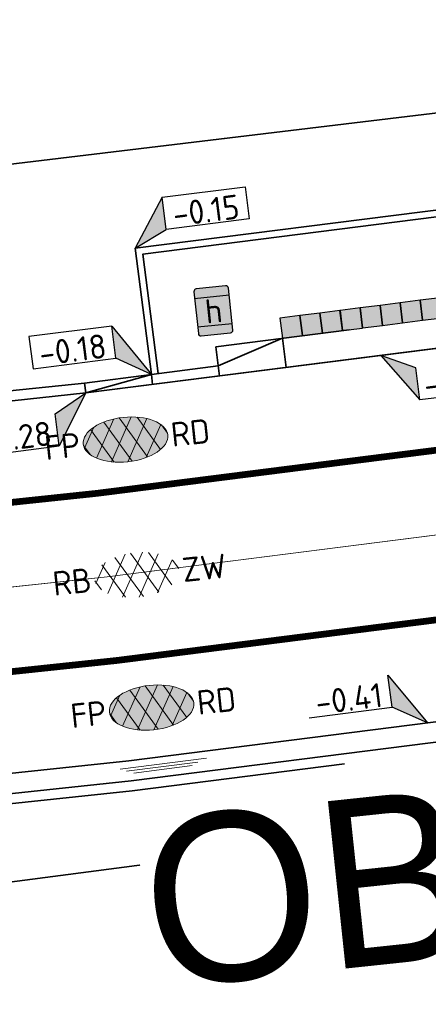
# Model space of a CAD drawing. Header units: metres. Extents: x 0 to 269924, y 0 to 933292.
# Tile 150 of 247: x 134459 to 134465, y 466557 to 466572. Entities that reach past the tile are written whole.
import ezdxf
from ezdxf import colors
from ezdxf.entities.mleader import LeaderData, LeaderLine
from ezdxf.enums import TextEntityAlignment as Align
from ezdxf.math import Vec2, Vec3

# ---------------------------------------------------------------- set-up
doc = ezdxf.new("R2018")
doc.units = ezdxf.units.M
for name, pattern in [('VH-BUSHALTEBAND', [4, 2, -2]), ('VH-OPSLUITBAND_100X200', [16, 8, -2, 4, -2]), ('VH-OPSLUITBAND_150X250', [24, 16, -2, 4, -2]), ('VH-TROTTOIRBAND_130-150', [15, 5, -2, 2, -2, 2, -2]), ('VW-1-1_STREEP', [2, 1, -1]), ('XX-PROJECTGRENS', [18, 12, -3, 0, -3])]:
    doc.linetypes.add(name, pattern=pattern)
for name, color, linetype, lineweight in [('N-WE-KG-GRENS_PROJECT-G', 7, 'XX-PROJECTGRENS', 35), ('N-WE-VH-GOOT-S', 170, 'Continuous', 18), ('N-WE-VH-GOOT_STRAATBAKSTEEN-G', 170, 'Continuous', 35), ('N-WE-VH-KANTOPSLUITING-T18', 10, 'Continuous', 18), ('N-WE-VH-KANTOPSLUITING_BUSHALTEBAND-G', 30, 'VH-BUSHALTEBAND', 35), ('N-WE-VH-KANTOPSLUITING_OPSLUITBAND_100X200-G', 150, 'VH-OPSLUITBAND_100X200', 35), ('N-WE-VH-KANTOPSLUITING_OPSLUITBAND_150X250-G', 150, 'VH-OPSLUITBAND_150X250', 35), ('N-WE-VH-KANTOPSLUITING_TROTTOIRBAND_130 150-G', 210, 'VH-TROTTOIRBAND_130-150', 35), ('N-WE-VH-KANTOPSLUITING_VOORKANTBAND-G', 50, 'Continuous', 35), ('N-WE-VH-VERHARDING-T18', 10, 'Continuous', 18), ('N-WE-VH-VERHARDING_ASFALT-S', 7, 'Continuous', 18), ('N-WE-VW-HALTEPAAL-S', 7, 'Continuous', 25), ('N-WE-VW-MARKERING_LANGS_STREEP_11_010-G', 7, 'VW-1-1_STREEP', 13), ('X-XX-AL-HOOGTELABEL-S', 7, 'Continuous', 25), ('X-XX-AL-TEKENBLAD-S', 7, 'Continuous', 25)]:
    doc.layers.add(name, color=color, linetype=linetype, lineweight=lineweight)
doc.layers.add('X-XX-AL-HULPLIJN-G', color=30, linetype='Continuous', lineweight=18, plot=False)
doc.styles.add('NLCS-ISO', font='NLCS-ISO.ttf')
doc.styles.add('NLCS-ISO-M200-T18', font='NLCS-ISO.ttf', dxfattribs={"height": 0.36})
doc.styles.get("Standard").update_dxf_attribs({"font": 'romand.shx'})

# ---------------------------------------------------------------- blocks, each defined once
blk = doc.blocks.new('SVH-GOOT_SYMBOOL-SO')
at = {"color": 7, "linetype": 'Continuous'}
for p, q in [((0.2, 3.125), (0.2, -3.359)), ((0, 2.669), (0, -2.669)), ((-0.206, 2.137), (-0.206, -2.217))]:
    blk.add_line(p, q, dxfattribs=at)
at = {"style": 'NLCS-ISO'}
blk.add_attdef('MATERIAAL', text='', height=1.8, dxfattribs=at).set_placement((-1.098, 0), align=Align.MIDDLE_RIGHT)
blk.add_attdef('KLEUR', text='', height=1.8, dxfattribs=at).set_placement((1.1, 0), align=Align.MIDDLE_LEFT)
blk = doc.blocks.new('*U141')
at = {"lineweight": 30, "flags": 106}
blk.add_attdef('OB', text='', height=0.36, dxfattribs=at).set_placement((0, 0.1), align=Align.BOTTOM_CENTER)
blk = doc.blocks.new('SVW-HALTEPAAL-SO')
at = {"true_color": 0xffff00}
h = blk.add_hatch(color=2, dxfattribs=at)
h.dxf.hatch_style = 1
edge = h.paths.add_edge_path()
edge.add_arc((1.09, 1.561), 0.196, 0, 90)
edge.add_line((1.09, 1.757), (-1.09, 1.757))
edge.add_arc((-1.09, 1.561), 0.196, 90, 180)
edge.add_line((-1.286, 1.561), (-1.286, -1.561))
edge.add_arc((-1.09, -1.561), 0.196, 180, 270)
edge.add_line((-1.09, -1.757), (1.09, -1.757))
edge.add_arc((1.09, -1.561), 0.196, 270, 360)
edge.add_line((1.286, -1.561), (1.286, 1.561))
for p, q in [((-1.286, 1.063), (1.286, 1.063)), ((-1.286, -1.063), (1.286, -1.063))]:
    blk.add_line(p, q)
blk.add_lwpolyline([(-1.09, -1.757), (1.09, -1.757, 0.414214), (1.286, -1.561), (1.286, 1.561, 0.414214), (1.09, 1.757), (-1.09, 1.757, 0.414214), (-1.286, 1.561), (-1.286, -1.561, 0.414214)], format="xyb", close=True)
at = {"lineweight": 18, "style": 'NLCS-ISO'}
blk.add_text('h', height=1.8, dxfattribs=at).set_placement((0.019, 0.006), align=Align.MIDDLE_CENTER)
blk = doc.blocks.new('SVH-VERKEERSTEGEL_300X300_WIT')
at = {"true_color": 0xffffff}
h = blk.add_hatch(color=7, dxfattribs=at)
h.dxf.hatch_style = 1
h.paths.add_polyline_path([(-0.15, -0.3), (0.15, -0.3), (0.15, 0), (-0.15, 0)])
blk.add_3dface([(-0.15, -0.3), (0.15, -0.3), (0.15, 0), (-0.15, 0)])
blk = doc.blocks.new('SVH-VERKEERSTEGEL_300X300_ZWART')
h = blk.add_hatch(color=250)
h.dxf.hatch_style = 1
h.paths.add_polyline_path([(-0.15, -0.3), (0.15, -0.3), (0.15, 0), (-0.15, 0)])
blk.add_3dface([(-0.15, -0.3), (0.15, -0.3), (0.15, 0), (-0.15, 0)])
blk = doc.blocks.new('*U643')
for p, q in [((-2.428, 1.589), (-2.377, 3.989)), ((-2.377, 3.989), (0, 0)), ((-8.63, 1.719), (-2.428, 1.589)), ((0, 0), (-2.428, 1.589))]:
    blk.add_line(p, q)
blk.add_lwpolyline([(-2.377, 3.989), (-8.579, 4.12), (-8.63, 1.719)])
blk.add_solid([(-2.377, 3.989), (0, 0), (-2.428, 1.589)])
at = {"style": 'NLCS-ISO'}
blk.add_attdef('...', text='', height=1.8, rotation=358.79338, dxfattribs=at).set_placement((-5.538, 1.235), align=Align.BOTTOM_CENTER)
blk = doc.blocks.new('*U642')
for p, q in [((0, 0), (-2.537, -3.592)), ((-2.486, -1.192), (0, 0)), ((-2.537, -3.592), (-2.486, -1.192)), ((-8.739, -3.461), (-2.537, -3.592))]:
    blk.add_line(p, q)
blk.add_solid([(-2.486, -1.192), (0, 0), (-2.537, -3.592)])
at = {"style": 'NLCS-ISO'}
blk.add_attdef('...', text='', height=1.8, rotation=358.79338, dxfattribs=at).set_placement((-5.647, -3.946), align=Align.BOTTOM_CENTER)
blk = doc.blocks.new('*U644')
for p, q in [((2.534, 3.454), (0, 0)), ((2.483, 1.054), (2.534, 3.454)), ((0, 0), (2.483, 1.054)), ((8.686, 0.923), (2.483, 1.054))]:
    blk.add_line(p, q)
blk.add_lwpolyline([(2.534, 3.454), (8.736, 3.323), (8.686, 0.923)])
blk.add_solid([(2.534, 3.454), (0, 0), (2.483, 1.054)])
at = {"style": 'NLCS-ISO'}
blk.add_attdef('...', text='', height=1.8, rotation=358.79338, dxfattribs=at).set_placement((5.576, 0.569), align=Align.BOTTOM_CENTER)
blk = doc.blocks.new('*U381')
for p, q in [((-2.499, 1.413), (-2.562, 3.812)), ((-2.562, 3.812), (0, 0)), ((-8.7, 1.25), (-2.499, 1.413)), ((0, 0), (-2.499, 1.413))]:
    blk.add_line(p, q)
blk.add_solid([(-2.562, 3.812), (0, 0), (-2.499, 1.413)])
at = {"style": 'NLCS-ISO'}
blk.add_attdef('...', text='', height=1.8, rotation=1.50525, dxfattribs=at).set_placement((-5.588, 0.912), align=Align.BOTTOM_CENTER)
blk = doc.blocks.new('*U646')
for p, q in [((2.434, -1.295), (0, 0)), ((0, 0), (2.383, -3.696)), ((2.383, -3.696), (2.434, -1.295)), ((8.586, -3.826), (2.383, -3.696))]:
    blk.add_line(p, q)
blk.add_solid([(2.434, -1.295), (0, 0), (2.383, -3.696)])
at = {"style": 'NLCS-ISO'}
blk.add_attdef('...', text='', height=1.8, rotation=358.79338, dxfattribs=at).set_placement((5.476, -4.18), align=Align.BOTTOM_CENTER)
blk = doc.blocks.new('SVH-ASFALT_KL-SO')
at = {"ltscale": 0.1}
for p, q in [((-2.513, -1.227), (-0.921, 1.531)), ((-1.449, -1.613), (0.372, 1.541)), ((1.263, -1.545), (-0.531, 1.563)), ((2.285, -1.086), (0.804, 1.48)), ((-3.323, -0.402), (-2.467, 1.081)), ((-1.248, -1.653), (-2.733, 0.92)), ((0.086, -1.734), (-1.71, 1.377)), ((-0.237, -1.742), (1.516, 1.294)), ((1.146, -1.576), (2.491, 0.753)), ((2.913, 0.056), (2.533, 0.714)), ((-2.964, -0.909), (-3.374, -0.2))]:
    blk.add_line(p, q, dxfattribs=at)
at = {"style": 'NLCS-ISO'}
blk.add_attdef('FUNCTIE_VERHARDING', text='', height=1.8, dxfattribs=at).set_placement((-3.623, -0.086), align=Align.MIDDLE_RIGHT)
blk.add_attdef('KLEUR', text='', height=1.8, dxfattribs=at).set_placement((3.167, -0.086), align=Align.MIDDLE_LEFT)
at = {"style": 'NLCS-ISO', "flags": 1}
blk.add_attdef('FUNCTIE', text='', height=1.8, dxfattribs=at).set_placement((0.116, -3.585), align=Align.MIDDLE_CENTER)
blk = doc.blocks.new('SVH-ASFALT_FP_KL-SO')
at = {"true_color": 0xa50000}
h = blk.add_hatch(color=14, dxfattribs=at)
h.dxf.hatch_style = 1
edge = h.paths.add_edge_path()
edge.add_ellipse((0, 0), major_axis=(0.631, 0), ratio=0.525613, start_angle=0, end_angle=360)
at = {"ltscale": 0.1}
for p, q in [((-0.457, -0.228), (-0.139, 0.323)), ((-0.244, -0.305), (0.12, 0.325)), ((0.298, -0.292), (-0.061, 0.33)), ((0.503, -0.2), (0.206, 0.313)), ((-0.619, -0.063), (-0.448, 0.233)), ((-0.204, -0.314), (-0.501, 0.201)), ((0.063, -0.33), (-0.296, 0.292)), ((-0.002, -0.331), (0.349, 0.276)), ((0.275, -0.298), (0.544, 0.168)), ((0.628, 0.028), (0.552, 0.16)), ((-0.547, -0.165), (-0.629, -0.023))]:
    blk.add_line(p, q, dxfattribs=at)
at = {"layer": 'X-XX-AL-HULPLIJN-G'}
blk.add_ellipse((0, 0), major_axis=(0.631, 0), ratio=0.525613, dxfattribs=at)
at = {"style": 'NLCS-ISO'}
blk.add_attdef('RB', text='', height=0.36, dxfattribs=at).set_placement((-0.679, 0), align=Align.MIDDLE_RIGHT)
blk.add_attdef('RD', text='', height=0.36, dxfattribs=at).set_placement((0.679, 0), align=Align.MIDDLE_LEFT)

msp = doc.modelspace()

# ---------------------------------------------------------------- linework, layer by layer
at = {"layer": 'N-WE-KG-GRENS_PROJECT-G', "flags": 128}
msp.add_lwpolyline([(133942.152, 466524.013), (133955.533, 466522.507), (133956.145, 466521.626), (133962.811, 466521.355), (133963.543, 466522.67), (133965.054, 466522.563), (133965.551, 466521.193), (133981.5, 466520.334), (133981.565, 466520.896), (133982.028, 466520.86), (133994.134, 466520.33), (133994.151, 466519.671), (134009.067, 466519.478), (134013.911, 466519.512), (134027.732, 466519.636), (134028.693, 466519.554), (134034.796, 466519.611), (134050.86, 466519.659), (134068.501, 466520.152), (134071.254, 466520.237), (134077.26, 466520.692), (134094.041, 466522.635), (134101.385, 466523.282), (134101.428, 466523.91), (134128.995, 466527.092), (134141.938, 466528.627), (134148.421, 466529.392), (134148.476, 466529.087), (134157.108, 466530.24), (134157.762, 466530.339), (134157.953, 466529.076), (134163.706, 466529.946), (134172.69, 466531.055), (134201.838, 466535.069), (134202.197, 466534.878), (134203.304, 466535.042), (134208.161, 466535.722), (134214.682, 466536.673), (134215.15, 466536.846), (134235.766, 466539.754), (134239.587, 466540.449), (134251.117, 466542.218), (134251.536, 466542.09), (134264.479, 466543.833), (134264.487, 466544.317), (134273.56, 466545.641), (134273.608, 466545.287), (134285.679, 466546.863), (134299.118, 466548.971), (134309.192, 466550.345), (134329.805, 466553.659), (134341.526, 466555.206), (134346.97, 466556.112), (134351.977, 466556.025), (134358.949, 466556.887), (134359.186, 466557.313), (134365.426, 466557.917), (134389.225, 466560.758), (134395.395, 466561.519), (134400.633, 466562.019), (134418.638, 466563.907), (134426.404, 466566.343), (134432.472, 466567.14), (134437.532, 466567.422), (134444.848, 466568.25), (134448.277, 466568.388), (134484.594, 466572.762), (134486.539, 466572.966), (134490.599, 466573.546), (134498.499, 466574.536), (134514.318, 466576.701), (134542.397, 466581.367), (134546.702, 466582.122), (134551.593, 466582.441), (134551.871, 466583.179), (134557.906, 466584.406), (134558.276, 466584.115), (134567.36, 466586.004), (134582.717, 466588.715), (134583.108, 466588.972), (134590.444, 466590.398), (134630.038, 466598.271), (134633.264, 466598.923), (134632.087, 466604.993), (134646.051, 466607.537), (134647.414, 466607.429), (134666.972, 466611.405), (134675.342, 466617.463), (134674.819, 466607.593), (134696.995, 466610.537), (134702.172, 466611.327), (134706.525, 466612.071), (134709.085, 466612.323), (134712.087, 466612.776), (134715, 466613.203), (134716.349, 466613.229), (134723.364, 466613.968), (134738.981, 466616.639), (134746.062, 466617.28), (134746.09, 466616.641), (134760.121, 466618.861), (134759.993, 466619.829), (134768.446, 466621.137), (134784.615, 466623.738), (134787.541, 466625.072), (134796.772, 466626.479), (134796.899, 466625.715), (134813.878, 466628.545), (134820.226, 466629.584), (134847.68, 466634.234), (134881.79, 466639.204), (134881.926, 466639.532), (134884.43, 466640.009), (134893.797, 466641.711), (134903.085, 466643.328), (134904.138, 466643.527), (134920.265, 466646.374), (134921.332, 466646.578), (134937.367, 466649.518), (134938.501, 466649.708), (134961.555, 466654.096), (134967.764, 466655.262), (134974.722, 466656.563), (134984.23, 466658.491), (134992.023, 466659.998), (134995.809, 466660.766), (135000.442, 466661.693), (135009.695, 466663.648), (135010.659, 466663.869), (135018.832, 466665.618), (135021.92, 466666.314), (135034.093, 466668.943), (135034.161, 466668.769), (135043.8, 466670.832), (135059.084, 466674.02), (135068.771, 466676.078), (135083.089, 466679.034), (135091.902, 466680.993), (135097.488, 466682.166), (135104.831, 466683.651), (135116.534, 466686.231), (135119.892, 466686.792), (135126.3, 466688.013), (135127.347, 466688.196), (135130.448, 466688.891), (135135.602, 466689.887), (135140.19, 466691.518), (135166.592, 466696.94), (135182.368, 466700.724), (135201.902, 466704.748), (135203.941, 466705.082), (135209.867, 466705.957), (135217.801, 466707.782), (135228.821, 466709.933), (135242.391, 466712.598), (135277.698, 466719.723), (135279.457, 466720.111), (135279.55, 466721.578), (135288.178, 466723.073), (135350.963, 466735.305), (135501.986, 466763.685), (135501.162, 466761.839), (135525.132, 466766.833), (135533.639, 466768.672), (135569.042, 466775.188), (135582.767, 466777.378), (135584.022, 466777.634), (135585.675, 466776.264, 0.01918), (135652.451, 466792.01), (135652.891, 466793.457), (135660.981, 466795.919), (135661.574, 466796.074), (135664.481, 466796.836), (135665.946, 466796.651), (135673.558, 466799.328), (135680.977, 466801.739), (135687.276, 466804.201), (135692.547, 466806.295), (135705.432, 466809.743), (135712.094, 466810.706), (135728.145, 466817.035), (135760.285, 466825.832), (135773.458, 466829.179), (135789.116, 466834.08), (135813.029, 466842.892), (135823.352, 466846.718), (135839.426, 466852.91), (135860.96, 466860.89), (135867.928, 466863.26), (135895.199, 466872.784), (135899.312, 466861.8), (135873.359, 466852.082), (135873.188, 466848.843), (135867.814, 466846.669), (135856.104, 466842.036), (135847.253, 466838.505), (135830.033, 466832.514), (135818.854, 466828.652), (135812.865, 466826.949), (135808.959, 466825.804), (135805.053, 466824.658), (135770.731, 466814.307), (135766.971, 466812.016), (135761.879, 466808.079), (135757.591, 466807.133), (135743.839, 466803.566), (135724.075, 466798.35), (135721.275, 466798.229), (135720.422, 466801.401), (135715.133, 466799.834), (135698.553, 466794.754), (135698.279, 466793.693), (135686.038, 466790.352), (135686.038, 466789.248), (135686.038, 466787.562), (135681.985, 466786.092), (135677.719, 466785.319), (135623.458, 466770.711), (135607.41, 466767.662), (135584.355, 466763.142), (135577.091, 466761.475), (135570.47, 466760.803), (135524.714, 466753.103), (135522.642, 466752.878), (135515.666, 466751.661), (135498.388, 466748.218), (135460.498, 466741.759), (135438.515, 466737.953), (135402.134, 466731.048), (135401.842, 466732.671), (135396.111, 466731.637), (135390.927, 466730.659), (135374.008, 466727.423), (135342.463, 466720.896), (135337.831, 466720.249), (135332.781, 466719.412), (135316.41, 466716.549), (135312.764, 466716.512), (135301.04, 466714.003), (135296.667, 466713.077), (135288.078, 466711.338), (135288.031, 466710.414), (135288.066, 466708.643), (135283.612, 466707.738), (135244.114, 466700.084), (135242.59, 466702.114), (135218.779, 466697.088), (135216.4, 466696.736), (135207.126, 466694.996), (135197.842, 466693.22), (135196.987, 466690.777), (135188.214, 466689.009), (135186.218, 466690.919), (135157.953, 466685.339), (135157.545, 466682.623), (135152.388, 466681.564), (135151.517, 466683.806), (135135.729, 466680.62), (135134.464, 466677.149), (135128.184, 466675.854), (135125.788, 466678.571), (135109.606, 466675.114), (135107.871, 466673.543), (135107.871, 466672.134), (135099.469, 466670.442), (135080.265, 466666.625), (135079.406, 466666.151), (135069.61, 466664.202), (135057.638, 466661.759), (135035.803, 466657.155), (135033.723, 466658.689), (135013.618, 466654.679), (135014.198, 466652.086), (135012.612, 466651.731), (135012.176, 466654.16), (134999.525, 466651.581), (134981.058, 466648.065), (134978.74, 466647.609), (134978.586, 466647.723), (134973.29, 466646.777), (134967.912, 466645.754), (134966.071, 466645.409), (134952.75, 466642.776), (134952.592, 466643.577), (134951.246, 466643.315), (134944.955, 466642.097), (134940.872, 466641.345), (134939.907, 466640.789), (134925.329, 466637.906), (134925.171, 466637.877), (134925.333, 466636.966), (134925.553, 466635.733), (134922.159, 466635.157), (134921.983, 466636.201), (134920.712, 466635.973), (134906.644, 466633.431), (134906.509, 466633.768), (134899.927, 466632.517), (134896.041, 466630.574), (134862.297, 466626.202), (134861.423, 466623.924), (134854.723, 466622.819), (134853.222, 466624.597), (134834.721, 466621.381), (134818.755, 466618.638), (134803.128, 466616.182), (134801.097, 466614.744), (134787.48, 466613.242), (134768.983, 466610.888), (134755.14, 466609.258), (134754.957, 466609.237), (134754.786, 466610.217), (134731.872, 466606.359), (134713.4, 466603.055), (134699.607, 466600.717), (134685.428, 466598.156), (134675.878, 466596.194), (134672.276, 466595.656), (134668.91, 466595.016), (134645.926, 466591.058), (134638.577, 466590.001), (134611.474, 466584.899), (134601.717, 466583.131), (134600.6, 466582.901), (134592.762, 466581.44), (134575.118, 466578.109), (134569.726, 466577.127), (134558.057, 466574.923), (134547.369, 466573.132), (134538.23, 466571.522), (134531.355, 466570.551), (134524.272, 466569.346), (134519.026, 466568.326), (134515.39, 466567.719), (134505.384, 466563.341), (134500.986, 466562.643), (134495.881, 466561.909), (134495.823, 466562.312), (134492.204, 466563.642), (134484.398, 466562.518), (134478.905, 466561.786), (134469.843, 466560.533), (134464.536, 466559.742), (134456.919, 466558.745), (134448.033, 466557.687), (134433.208, 466556.61), (134412.104, 466554.577), (134407.553, 466554.101), (134387.467, 466551.741), (134381.785, 466550.955), (134364.962, 466548.659), (134360.191, 466548.481), (134354.944, 466547.628), (134324.113, 466542.837), (134319.685, 466541.923), (134312.466, 466540.844), (134307.061, 466539.9), (134305.527, 466540.739), (134283.993, 466537.831), (134278.004, 466536.268), (134260.392, 466533.941), (134253.899, 466532.65), (134244.867, 466531.618), (134227.961, 466528.835), (134196.876, 466524.748), (134191.294, 466524.652), (134189.441, 466519.487), (134180.543, 466523.251), (134138.079, 466517.961), (134135.279, 466517.668), (134120.646, 466515.791), (134115.858, 466514.998), (134094.415, 466512.788), (134094.483, 466512.133), (134077.905, 466510.692), (134056.132, 466509.19), (134043.898, 466509.02), (134033.049, 466509.242), (134023.923, 466509.529), (134011.048, 466510.262), (134011.12, 466510.989), (133978.031, 466511.971), (133977.492, 466511.386), (133976.525, 466511.415), (133970.93, 466511.61), (133940.859, 466512.853), (133936.339, 466513.04), (133926.354, 466513.566), (133918.767, 466513.929), (133914.845, 466514.016), (133909.555, 466514.279), (133907.78, 466514.373), (133898.183, 466514.701), (133889.291, 466514.99), (133877.411, 466515.387), (133865.169, 466516.189), (133858.598, 466516.511), (133853.557, 466516.784), (133840.824, 466517.534), (133833.647, 466517.757), (133833.706, 466517.421), (133832.853, 466517.458), (133826.979, 466517.575), (133808.076, 466518.296), (133803.308, 466518.179), (133802.56, 466518.555), (133780.072, 466520.153), (133779.6, 466519.291), (133774.066, 466519.538), (133773.735, 466520.559), (133740.527, 466522.642), (133713.376, 466524.159), (133705.703, 466524.636), (133705.709, 466526.266), (133685.059, 466527.583), (133660.563, 466529.253), (133639.129, 466529.346), (133622.453, 466530.286), (133616.388, 466530.543), (133614.494, 466530.624), (133604.393, 466531.597), (133597.464, 466531.465), (133574.3, 466531.955), (133566.695, 466531.543), (133561.32, 466531.616), (133554.142, 466531.627), (133545.309, 466531.719), (133535.509, 466531.795), (133530.483, 466531.897), (133499.098, 466532.845), (133498.91, 466530.624), (133497.604, 466522.359), (133448.566, 466524.379), (133448.421, 466522.59), (133414.567, 466524.034), (133414.497, 466533.241), (133401.904, 466533.723), (133353.812, 466535.745), (133352.26, 466536.139), (133333.107, 466536.524), (133333.343, 466545.829), (133369.152, 466544.714), (133381.325, 466544.396), (133400.699, 466543.637), (133404.005, 466543.551), (133435.456, 466542.61), (133435.456, 466542.277), (133451.526, 466541.628), (133467.883, 466541.235), (133477.659, 466542.034), (133509.103, 466541.442), (133515.138, 466541.284), (133519.939, 466540.992), (133525.525, 466540.798), (133532.518, 466540.097), (133548.147, 466539.778), (133548.297, 466540.601), (133555.22, 466540.722), (133564.265, 466540.558), (133565.06, 466540.188), (133570.074, 466540.025), (133574.07, 466539.875), (133576.623, 466539.795), (133577.163, 466540.007), (133601.21, 466539.677), (133602.809, 466541.635), (133610.483, 466541.448), (133611.878, 466539.353), (133618.8, 466539.154), (133622.331, 466538.943), (133622.362, 466539.485), (133627.247, 466539.274), (133627.305, 466538.709), (133642.487, 466537.733), (133654.92, 466537.235), (133674.71, 466536.649), (133674.766, 466536.962), (133682.638, 466536.639), (133685.084, 466535.631), (133701.924, 466534.36), (133703.6, 466534.856), (133708.504, 466534.396), (133731.895, 466532.391), (133737.992, 466531.942), (133749.854, 466530.901), (133752.15, 466530.77), (133756.921, 466530.655), (133767.535, 466530.109), (133779.853, 466530.016), (133787.77, 466529.934), (133810.905, 466528.967), (133832.384, 466528.238), (133837.192, 466527.837), (133897.841, 466525.036)], format="xyb", close=True, dxfattribs=at)
at = {"layer": 'N-WE-VH-GOOT_STRAATBAKSTEEN-G'}
msp.add_lwpolyline([(134357.852, 466549.495), (134370.346, 466550.938), (134396.651, 466554.098), (134410.847, 466555.614), (134423.632, 466556.946), (134434.654, 466558.051), (134460.746, 466560.816), (134480.43, 466563.319), (134486.789, 466564.194), (134497.026, 466565.857), (134611.249, 466586.003), (134638.592, 466590.9), (134674.683, 466597.217), (134713.471, 466604.18), (134725.086, 466606.188), (134795.017, 466617.741), (134824.08, 466622.978), (134840.473, 466625.76)], dxfattribs=at)
at = {"layer": 'N-WE-VH-KANTOPSLUITING_BUSHALTEBAND-G'}
msp.add_lwpolyline([(134462.038, 466566.968), (134471.958, 466568.23)], dxfattribs=at)
at = {"layer": 'N-WE-VH-KANTOPSLUITING_OPSLUITBAND_100X200-G'}
msp.add_lwpolyline([(134461.082, 466566.554), (134460.844, 466568.429), (134472.649, 466569.93), (134472.887, 466568.055)], dxfattribs=at)
at = {"layer": 'N-WE-VH-KANTOPSLUITING_OPSLUITBAND_150X250-G', "flags": 128}
for points in [[(133858.873, 466524.109), (133862.869, 466523.923, 0.002476), (133941.812, 466520.753, 0.021385), (134085.05, 466519.782, 0.018716), (134137.166, 466525.049, 0.007407), (134226.64, 466537.055), (134341.479, 466553.15), (134357.135, 466555.1), (134369.685, 466556.55), (134396.014, 466559.712), (134410.254, 466561.233), (134423.057, 466562.567), (134434.075, 466563.671), (134435.475, 466563.82), (134445.045, 466564.834), (134456.115, 466566.007), (134460.09, 466566.428)], [(133803.113, 466520.735, 0.00434), (133941.553, 466514.658, 0.021391), (134085.352, 466513.689, 0.018725), (134137.947, 466518.998, 0.0074), (134227.513, 466531.018), (134342.279, 466547.103), (134357.862, 466549.043), (134370.399, 466550.491), (134396.702, 466553.651), (134410.894, 466555.167), (134423.677, 466556.499), (134434.291, 466557.562), (134443.264, 466558.511), (134460.798, 466560.369), (134480.489, 466562.873), (134486.856, 466563.749), (134497.101, 466565.414), (134501.62, 466566.211)]]:
    msp.add_lwpolyline(points, format="xyb", dxfattribs=at)
at = {"layer": 'N-WE-VH-KANTOPSLUITING_TROTTOIRBAND_130 150-G'}
msp.add_line((134460.09, 466566.428), (134461.082, 466566.554), dxfattribs=at)
msp.add_lwpolyline([(134461.082, 466566.554), (134462.074, 466566.681)], dxfattribs=at)
at = {"layer": 'N-WE-VH-KANTOPSLUITING_VOORKANTBAND-G'}
for p, q in [((134462.074, 466566.681), (134463.03, 466567.094)), ((134460.109, 466566.28), (134461.082, 466566.554))]:
    msp.add_line(p, q, dxfattribs=at)
at = {"layer": 'N-WE-VH-KANTOPSLUITING_VOORKANTBAND-G', "flags": 128}
for points in [[(133803.121, 466520.885, 0.00434), (133941.56, 466514.808, 0.02139), (134085.345, 466513.838, 0.018725), (134137.927, 466519.147, 0.0074), (134227.492, 466531.166), (134342.26, 466547.251), (134357.844, 466549.192), (134370.381, 466550.64), (134396.685, 466553.8), (134410.879, 466555.316), (134423.662, 466556.648), (134434.337, 466557.718), (134443.187, 466558.654), (134460.781, 466560.518), (134480.47, 466563.022), (134486.834, 466563.897), (134497.076, 466565.562), (134611.302, 466585.708), (134638.644, 466590.605), (134674.736, 466596.922), (134713.523, 466603.885), (134725.136, 466605.892), (134795.068, 466617.445), (134824.131, 466622.682)], [(134683.128, 466604.321), (134673.723, 466602.633), (134637.633, 466596.316), (134610.287, 466591.418), (134496.107, 466571.28), (134485.974, 466569.633), (134479.709, 466568.772), (134476.477, 466568.361), (134460.109, 466566.28), (134456.131, 466565.858), (134444.999, 466564.678), (134435.552, 466563.677), (134434.09, 466563.522), (134423.072, 466562.418), (134410.27, 466561.084), (134396.031, 466559.563), (134369.703, 466556.401), (134357.153, 466554.951), (134341.499, 466553.001), (134226.661, 466536.907, -0.007407), (134137.185, 466524.9, -0.018717), (134085.057, 466519.632, -0.021385), (133941.805, 466520.603, -0.002476), (133862.862, 466523.773)]]:
    msp.add_lwpolyline(points, format="xyb", dxfattribs=at)
at = {"layer": 'N-WE-VH-KANTOPSLUITING_VOORKANTBAND-G'}
for points in [[(134461.182, 466566.567), (134460.956, 466568.343), (134472.562, 466569.819), (134472.788, 466568.043)], [(134460.109, 466566.28), (134476.477, 466568.361)], [(134462.093, 466566.532), (134462.038, 466566.968)], [(134463.085, 466566.658), (134463.03, 466567.094)], [(134461.101, 466566.406), (134461.082, 466566.554)], [(134460.109, 466566.28), (134460.09, 466566.428)]]:
    msp.add_lwpolyline(points, dxfattribs=at)
at = {"layer": 'N-WE-VW-MARKERING_LANGS_STREEP_11_010-G', "ltscale": 5, "const_width": 0.1, "flags": 128}
for points in [[(134188.618, 466529.958, 0.003169), (134226.876, 466535.422), (134341.696, 466551.514), (134357.332, 466553.461), (134369.878, 466554.911), (134396.2, 466558.072), (134410.427, 466559.592), (134423.225, 466560.926), (134434.244, 466562.03), (134460.283, 466564.79), (134479.881, 466567.281), (134486.196, 466568.15), (134496.358, 466569.801), (134610.549, 466589.941), (134637.894, 466594.839), (134673.985, 466601.156), (134712.777, 466608.12), (134724.419, 466610.132), (134794.327, 466621.681), (134822.025, 466625.875), (134823.523, 466626.129)], [(134823.824, 466624.456), (134823.821, 466624.456), (134794.762, 466619.219), (134724.836, 466607.667), (134713.211, 466605.657), (134674.422, 466598.694), (134638.33, 466592.377), (134610.987, 466587.48), (134496.776, 466567.336), (134486.567, 466565.677), (134480.258, 466564.809), (134460.572, 466562.306), (134434.5, 466559.543), (134423.479, 466558.438), (134410.69, 466557.106), (134396.482, 466555.588), (134370.171, 466552.428), (134357.63, 466550.979), (134342.023, 466549.036), (134227.234, 466532.948, -0.003169), (134188.945, 466527.479)]]:
    msp.add_lwpolyline(points, format="xyb", dxfattribs=at)
at = {"layer": 'X-XX-AL-HULPLIJN-G'}
for points in [[(134357.537, 466552.227), (134370.024, 466553.67), (134396.341, 466556.83), (134410.559, 466558.349), (134423.352, 466559.682), (134434.372, 466560.787), (134460.428, 466563.548), (134480.069, 466566.045), (134486.382, 466566.913), (134496.567, 466568.569), (134610.768, 466588.711), (134638.112, 466593.608), (134674.203, 466599.925), (134712.994, 466606.888), (134724.628, 466608.899), (134794.587, 466620.457), (134840.079, 466628.077)], [(134496.588, 466568.572), (134486.381, 466566.913), (134480.094, 466566.048), (134460.428, 466563.548), (134434.372, 466560.787), (134423.352, 466559.682), (134410.559, 466558.349), (134396.341, 466556.83), (134370.024, 466553.67), (134365.483, 466553.145)]]:
    msp.add_lwpolyline(points, dxfattribs=at)

# ---------------------------------------------------------------- block references
at = {"layer": 'N-WE-VH-GOOT-S', "xscale": 0.2, "yscale": 0.2, "zscale": 0.2, "rotation": 97.2461517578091}
msp.add_blockref('SVH-GOOT_SYMBOOL-SO', (134461.242, 466560.728), dxfattribs=at)
at = {"layer": 'N-WE-VH-KANTOPSLUITING-T18'}
ref = msp.add_blockref('*U141', (134460.857, 466559.812), dxfattribs=dict(at, rotation=6.049323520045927))
lines = msp.add_mtext('OB15', dxfattribs={"layer": '0', "insert": (134460.847, 466559.912), "char_height": 2.5, "attachment_point": 1, "rotation": 6.0493, "bg_fill": 3, "box_fill_scale": 1, "bg_fill_color": 256, "bg_fill_transparency": 0})
ref.add_attrib('OB', '', (134460.847, 466559.912), dxfattribs={"flags": 28}).embed_mtext(lines)
at = {"layer": 'N-WE-VH-VERHARDING_ASFALT-S', "rotation": 6.048770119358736}
for p in [(134460.699, 466565.588), (134461.086, 466561.606)]:
    msp.add_blockref('SVH-ASFALT_FP_KL-SO', p, dxfattribs=at).add_auto_attribs({'RD': 'RD', 'RB': 'FP'})
at = {"layer": 'N-WE-VH-VERHARDING_ASFALT-S', "xscale": 0.2, "yscale": 0.2, "zscale": 0.2, "rotation": 6.049323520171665}
msp.add_blockref('SVH-ASFALT_KL-SO', (134460.91, 466563.599), dxfattribs=at).add_auto_attribs({'FUNCTIE_VERHARDING': 'RB', 'KLEUR': 'ZW'})
at = {"layer": 'N-WE-VW-HALTEPAAL-S', "xscale": 0.2, "yscale": 0.2, "zscale": 0.2, "rotation": 6.045753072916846}
msp.add_blockref('SVW-HALTEPAAL-SO', (134462.003, 466567.499), dxfattribs=at)
at = {"layer": 'X-XX-AL-HOOGTELABEL-S'}
for name, p, xscale, yscale, zscale, rotation, values in [('*U644', (134460.844, 466568.429), 0.2, 0.2, 0.2, 8.452767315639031, {'...': '-0.15'}), ('*U643', (134461.082, 466566.554), 0.2, 0.2, 0.2, 8.452767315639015, {'...': '-0.18'}), ('*U646', (134464.49, 466566.837), 0.2000000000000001, 0.2000000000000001, 0.2000000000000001, 8.45276731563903, {'...': '-0.28'}), ('*U642', (134460.109, 466566.28), 0.2, 0.2, 0.2, 8.452767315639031, {'...': '-0.28'}), ('*U381', (134465.184, 466561.38), 0.2, 0.2, 0.2, 5.740903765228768, {'...': '-0.41'})]:
    msp.add_blockref(name, p, dxfattribs=dict(at, xscale=xscale, yscale=yscale, zscale=zscale, rotation=rotation)).add_auto_attribs(values)
at = {"layer": 'X-XX-AL-TEKENBLAD-S'}
for name, p, rotation in [('SVH-VERKEERSTEGEL_300X300_ZWART', (134465.224, 466567.676), 7.246151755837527), ('SVH-VERKEERSTEGEL_300X300_ZWART', (134464.034, 466567.524), 7.246151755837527), ('SVH-VERKEERSTEGEL_300X300_WIT', (134464.331, 466567.562), 7.246151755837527), ('SVH-VERKEERSTEGEL_300X300_ZWART', (134464.629, 466567.6), 7.246151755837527), ('SVH-VERKEERSTEGEL_300X300_WIT', (134464.926, 466567.638), 7.246151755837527), ('SVH-VERKEERSTEGEL_300X300_WIT', (134463.141, 466567.411), 7.246151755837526), ('SVH-VERKEERSTEGEL_300X300_ZWART', (134463.438, 466567.449), 7.246151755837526), ('SVH-VERKEERSTEGEL_300X300_WIT', (134463.736, 466567.487), 7.246151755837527)]:
    msp.add_blockref(name, p, dxfattribs=dict(at, rotation=rotation))

# ---------------------------------------------------------------- leaders
at = {"layer": 'N-WE-VH-VERHARDING-T18'}
ml = msp.add_multileader_mtext('Standard', dxfattribs=at)
ml.set_content('', color=256, style='NLCS-ISO-M200-T18')
ml.set_leader_properties(color=256, linetype='ByLayer', lineweight=-1)
ml.build(insert=Vec2(0, 0))
ml.multileader.update_dxf_attribs({"has_dogleg": 0, "text_left_attachment_type": 5, "text_right_attachment_type": 5, "dogleg_length": 0.36, "arrow_head_size": 0.36})
ctx = ml.context
ctx.base_point, ctx.char_height, ctx.arrow_head_size, ctx.landing_gap_size, ctx.plane_origin = Vec3(135697.392, 466805.766), 0.36, 0.36, 0.18, Vec3(135695.697, 466805.189)
ctx.left_attachment, ctx.right_attachment = 5, 5
notes = []
notes.append((ctx, [(0, (0, 0, 0), (0, 0), (1, 0), 1, [])]))
ctx.mtext.insert, ctx.mtext.rotation, ctx.mtext.flow_direction = Vec3(135697.572, 466806.126), -0.147529, 5
for ctx, leaders in notes:
    for number, flags, end, landing, length, lines in leaders:
        leader = LeaderData()
        leader.index, (leader.has_last_leader_line, leader.has_dogleg_vector, leader.attachment_direction) = number, flags
        leader.last_leader_point, leader.dogleg_vector, leader.dogleg_length = Vec3(end), Vec3(landing), length
        for number, points, colour, breaks in lines:
            line = LeaderLine()
            line.index, line.vertices, line.color, line.breaks = number, Vec3.list(points), colors.encode_raw_color(colour), breaks
            leader.lines.append(line)
        ctx.leaders.append(leader)

doc.saveas('drawing.dxf')
